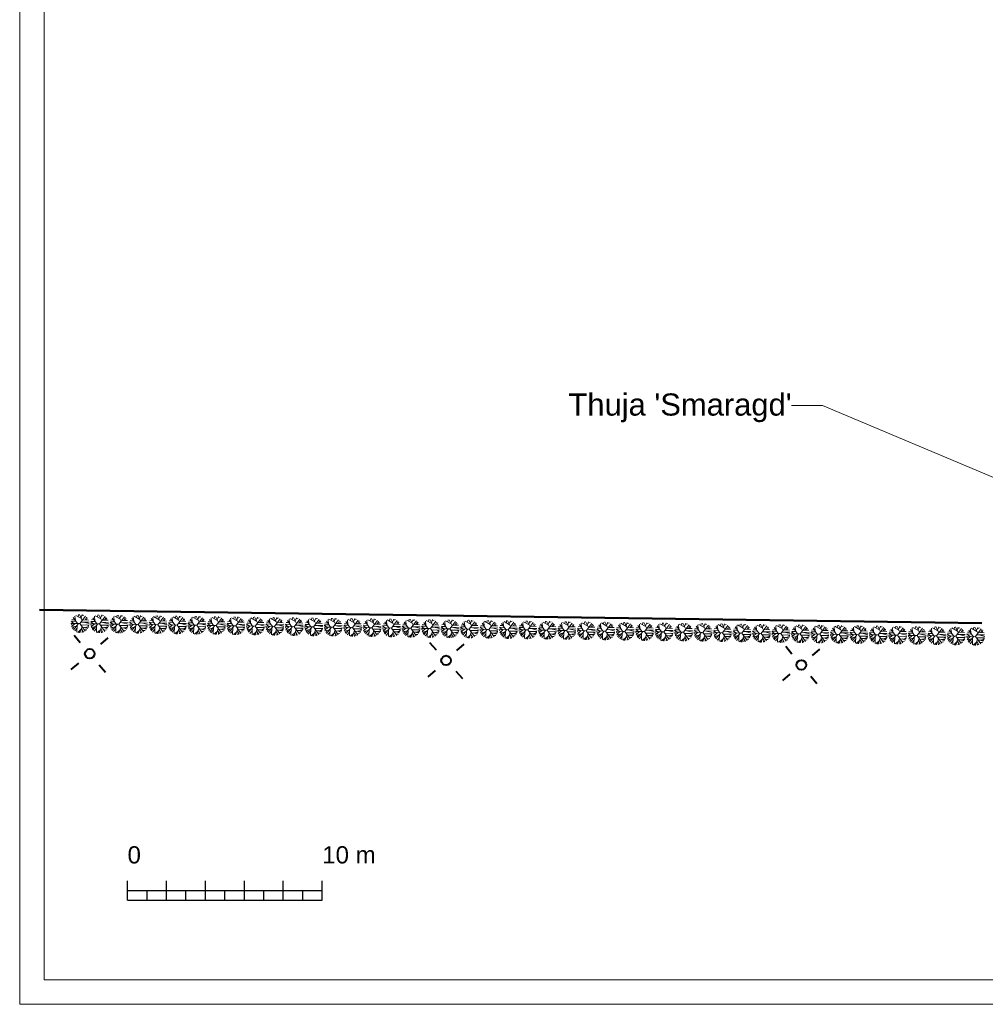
# Model space of a CAD drawing. Header units: metres. Extents: x -0.21 to 0.92, y -0.3 to 0.33.
# Tile 1 of 18: x -0.21 to -0.01, y -0.3 to -0.1. Entities that reach past the tile are written whole.
import ezdxf

# ---------------------------------------------------------------- set-up
doc = ezdxf.new("R2010")
doc.units = ezdxf.units.M
doc.header["$LTSCALE"] = 0.0127
doc.layers.add('Design Layer-1', color=7, linetype='Continuous')
doc.layers.add('nawodnienie', color=7, linetype='Continuous')
doc.styles.add('Arial', font='arial.ttf')

# ---------------------------------------------------------------- blocks, each defined once
blk = doc.blocks.new('thuja M')
at = {"color": 3, "linetype": 'Continuous', "lineweight": 18, "true_color": 0x00ff00, "transparency": 33554687}
for p, q in [((6591188.03, 5674830.434), (6591187.647, 5674830.647)), ((6591187.802, 5674830.561), (6591187.823, 5674830.71)), ((6591188.092, 5674830.307), (6591187.89, 5674830.719)), ((6591188.005, 5674830.485), (6591188.088, 5674830.704)), ((6591188.054, 5674830.614), (6591188.202, 5674830.665)), ((6591187.932, 5674830.091), (6591187.317, 5674830.103)), ((6591187.457, 5674829.974), (6591187.32, 5674830.035)), ((6591187.515, 5674830.1), (6591187.332, 5674830.232)), ((6591187.618, 5674830.25), (6591187.352, 5674830.261)), ((6591187.595, 5674830.101), (6591187.362, 5674829.886)), ((6591187.561, 5674830.386), (6591187.38, 5674830.368)), ((6591187.757, 5674830.096), (6591187.476, 5674830.512)), ((6591187.831, 5674830.095), (6591187.485, 5674829.669)), ((6591187.615, 5674830.306), (6591187.589, 5674830.611)), ((6591187.626, 5674830.25), (6591187.649, 5674830.25)), ((6591187.736, 5674829.978), (6591187.721, 5674829.509)), ((6591188.002, 5674829.993), (6591188.562, 5674829.997)), ((6591188.015, 5674830.188), (6591188.561, 5674830.199)), ((6591188.126, 5674830.347), (6591188.521, 5674830.336)), ((6591188.175, 5674830.191), (6591188.569, 5674830.089)), ((6591188.28, 5674830.343), (6591188.386, 5674830.538)), ((6591188.373, 5674830.34), (6591188.434, 5674830.484)), ((6591188.403, 5674829.996), (6591188.546, 5674829.927)), ((6591187.376, 5674829.845), (6591187.684, 5674829.914)), ((6591187.522, 5674829.878), (6591187.429, 5674829.737)), ((6591187.73, 5674829.777), (6591187.573, 5674829.59)), ((6591188.002, 5674829.69), (6591187.775, 5674829.492)), ((6591187.881, 5674829.584), (6591187.884, 5674829.472)), ((6591188.071, 5674829.896), (6591187.929, 5674829.469)), ((6591188.025, 5674829.757), (6591188.174, 5674829.513)), ((6591188.099, 5674829.636), (6591188.078, 5674829.484)), ((6591188.121, 5674829.837), (6591188.509, 5674829.827)), ((6591188.233, 5674829.666), (6591188.406, 5674829.674)), ((6591188.247, 5674829.834), (6591188.472, 5674829.759)), ((6591188.301, 5674829.833), (6591188.535, 5674829.889))]:
    blk.add_line(p, q, dxfattribs=at)
at = {"color": 3, "linetype": 'Continuous', "lineweight": 18, "true_color": 0x00ff00, "transparency": 33554687, "flags": 128}
blk.add_lwpolyline([(6591188.316, 5674830.598), (6591187.932, 5674830.091), (6591188.295, 5674829.577)], dxfattribs=at)
blk = doc.blocks.new('Callout')
at = {"color": 7, "linetype": 'Continuous', "lineweight": 5, "transparency": 33554687}
for p, q in [((-1.463, -0.617), (0, 0)), ((0, 0), (9.972, 0))]:
    blk.add_line(p, q, dxfattribs=at)
at = {"color": 7, "transparency": 33554687, "insert": (-1.705, -0.045), "char_height": 1.13688, "width": 11.4624, "attachment_point": 3, "rotation": 22.8616, "line_spacing_factor": 0.96736, "style": 'Arial'}
blk.add_mtext("Thuja 'Smaragd'", dxfattribs=at)

msp = doc.modelspace()

# ---------------------------------------------------------------- linework, layer by layer
at = {"layer": 'Design Layer-1', "color": 7, "linetype": 'Continuous', "lineweight": 5, "transparency": 33554687, "flags": 128}
msp.add_lwpolyline([(-0.21016, 0.2968), (-0.21016, -0.29738), (0.20997, -0.29738), (0.20997, 0.2968), (-0.21016, 0.2968)], dxfattribs=at)
at = {"layer": 'Design Layer-1', "color": 7, "linetype": 'Continuous', "lineweight": 18, "transparency": 33554687, "flags": 128}
msp.add_lwpolyline([(-0.20516, 0.2918), (-0.20516, -0.29238), (0.20497, -0.29238), (0.20497, 0.2918)], close=True, dxfattribs=at)
at = {"layer": 'nawodnienie', "color": 1, "linetype": 'Continuous', "lineweight": 50, "true_color": 0xff0000, "transparency": 33554687}
msp.add_line((-0.20611, -0.21636), (-0.01245, -0.21907), dxfattribs=at)
at = {"layer": 'nawodnienie', "color": 14, "linetype": 'Continuous', "lineweight": 40, "true_color": 0x990000, "transparency": 33554687}
for p, q in [((-0.199, -0.22159), (-0.1977, -0.2231)), ((-0.19348, -0.22343), (-0.19197, -0.22213)), ((-0.12593, -0.22308), (-0.12458, -0.22455)), ((-0.12034, -0.22473), (-0.11887, -0.22338)), ((-0.05278, -0.22385), (-0.05149, -0.22538)), ((-0.04727, -0.22574), (-0.04575, -0.22446)), ((-0.19955, -0.22862), (-0.19804, -0.22733)), ((-0.19381, -0.22765), (-0.19251, -0.22917)), ((-0.12624, -0.23014), (-0.12476, -0.22879)), ((-0.12052, -0.22897), (-0.11917, -0.23045)), ((-0.05339, -0.23089), (-0.05186, -0.2296)), ((-0.04764, -0.22996), (-0.04635, -0.23149))]:
    msp.add_line(p, q, dxfattribs=at)
at = {"layer": 'nawodnienie', "color": 7, "linetype": 'Continuous', "lineweight": 25, "transparency": 33554687}
for p, q in [((-0.188, -0.276), (-0.188, -0.272)), ((-0.18, -0.276), (-0.18, -0.272)), ((-0.172, -0.276), (-0.172, -0.272)), ((-0.164, -0.276), (-0.164, -0.272)), ((-0.156, -0.276), (-0.156, -0.272)), ((-0.148, -0.276), (-0.148, -0.272)), ((-0.188, -0.274), (-0.148, -0.274)), ((-0.184, -0.276), (-0.184, -0.274)), ((-0.176, -0.276), (-0.176, -0.274)), ((-0.168, -0.276), (-0.168, -0.274)), ((-0.16, -0.276), (-0.16, -0.274)), ((-0.152, -0.276), (-0.152, -0.274)), ((-0.188, -0.276), (-0.148, -0.276))]:
    msp.add_line(p, q, dxfattribs=at)
at = {"layer": 'nawodnienie', "color": 14, "linetype": 'Continuous', "lineweight": 40, "true_color": 0x990000, "transparency": 33554687}
for centre in [(-0.19576, -0.22538), (-0.12255, -0.22676), (-0.04956, -0.22767)]:
    msp.add_circle(centre, 0.000988, dxfattribs=at)

# ---------------------------------------------------------------- block references
at = {"layer": 'nawodnienie', "color": 7, "transparency": 33554687, "xscale": 0.004, "yscale": 0.004, "zscale": 0.004, "rotation": 337.1384448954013}
msp.add_blockref('Callout', (-0.0452, -0.1744), dxfattribs=at)
at = {"layer": 'nawodnienie', "color": 3, "true_color": 0x00ff00, "transparency": 33554687, "xscale": 0.003, "yscale": 0.003, "zscale": 0.003}
for p in [(-19773.76157, -17024.70946), (-19773.75757, -17024.70952), (-19773.75358, -17024.70958), (-19773.74958, -17024.70963), (-19773.74558, -17024.70969), (-19773.74158, -17024.70975), (-19773.73758, -17024.7098), (-19773.73358, -17024.70986), (-19773.72958, -17024.70992), (-19773.72558, -17024.70997), (-19773.72158, -17024.71003), (-19773.71758, -17024.71009), (-19773.71358, -17024.71015), (-19773.70958, -17024.7102), (-19773.70558, -17024.71026), (-19773.70158, -17024.71032), (-19773.69758, -17024.71037), (-19773.69358, -17024.71043), (-19773.68958, -17024.71049), (-19773.68558, -17024.71054), (-19773.68158, -17024.7106), (-19773.67758, -17024.71066), (-19773.67358, -17024.71071), (-19773.66958, -17024.71077), (-19773.66558, -17024.71083), (-19773.66158, -17024.71089), (-19773.65758, -17024.71094), (-19773.65359, -17024.711), (-19773.64959, -17024.71106), (-19773.64559, -17024.71111), (-19773.64159, -17024.71117), (-19773.63759, -17024.71123), (-19773.63359, -17024.71128), (-19773.62959, -17024.71134), (-19773.62559, -17024.7114), (-19773.62159, -17024.71146), (-19773.61759, -17024.71151), (-19773.61359, -17024.71157), (-19773.60959, -17024.71163), (-19773.60559, -17024.71168), (-19773.60159, -17024.71174), (-19773.59759, -17024.7118), (-19773.59359, -17024.71185), (-19773.58959, -17024.71191), (-19773.58559, -17024.71197), (-19773.58159, -17024.71202), (-19773.57759, -17024.71208)]:
    msp.add_blockref('thuja M', p, dxfattribs=at)

# ---------------------------------------------------------------- texts
at = {"layer": 'nawodnienie', "color": 7, "transparency": 33554687, "attachment_point": 1, "line_spacing_factor": 0.96736, "style": 'Arial'}
for s, insert, char_height in [('0', (-0.188, -0.26491), 0.00354), ('10 m', (-0.148, -0.26491), 0.003537)]:
    msp.add_mtext(s, dxfattribs=dict(at, insert=insert, char_height=char_height))

doc.saveas('drawing.dxf')
